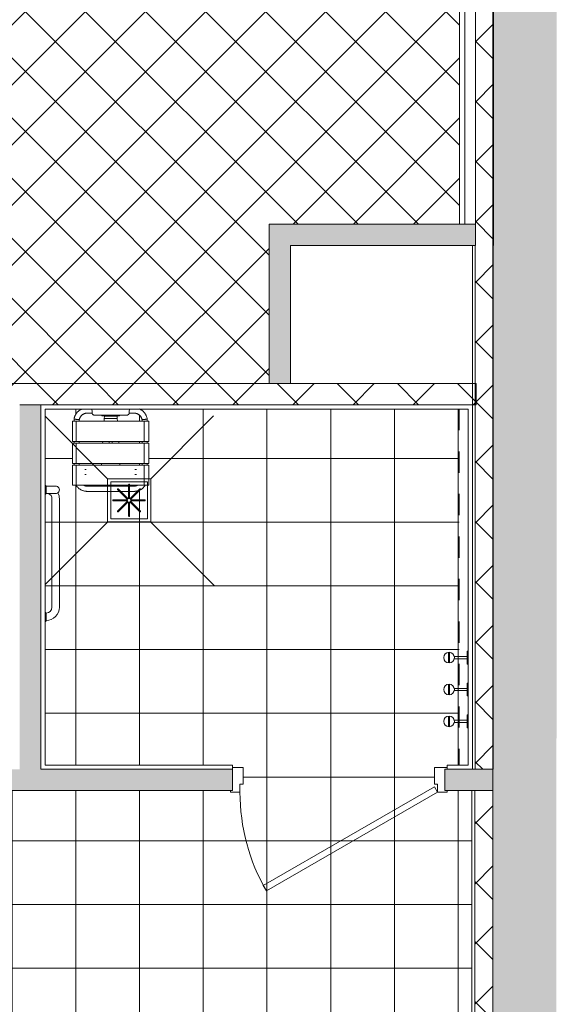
# Model space of a CAD drawing. Header units: metres. Extents: x 82 to 222, y -4 to 154.
# Tile 156 of 214: x 133.92 to 136.45, y 114.82 to 119.46. Entities that reach past the tile are written whole.
import ezdxf

# ---------------------------------------------------------------- set-up
doc = ezdxf.new("R2010")
doc.units = ezdxf.units.M
doc.linetypes.add('Tiret', pattern=[0.0025, 0.00125, -0.00125])
doc.layers.add('A-AREA', color=9, linetype='Tiret', lineweight=5, true_color=0x808080)
doc.layers.add('A-DOOR-FRAM', color=7, linetype='Continuous', lineweight=5, true_color=0x2a2a2a)
for name, color, linetype, lineweight in [('A-AREA-PATT', 7, 'Continuous', 5), ('A-DETL-GENF', 7, 'Continuous', 5), ('A-DOOR', 7, 'Continuous', 5), ('A-WALL', 7, 'Continuous', 5), ('I-FURN', 7, 'Continuous', 5), ('I-WALL', 7, 'Continuous', 5), ('P-SANR-FIXT', 7, 'Continuous', 5)]:
    doc.layers.add(name, color=color, linetype=linetype, lineweight=lineweight)
doc.layers.add('A-WALL-PATT', color=7, linetype='Continuous', true_color=0x2a2a2a)
pattern_1 = [(45, (-65.317, 107.194), (-0.14142136, 0.14142136), []), (135, (-65.317, 107.194), (-0.14142136, -0.14142136), [])]
pattern_2 = [(0, (-65.317, 107.194), (0, 0.3), []), (90, (-65.317, 107.194), (-0.3, 2e-17), [])]

# ---------------------------------------------------------------- blocks, each defined once
blk = doc.blocks.new('Grz_porte 1V recouvrement 30_ - 93x204-4777654-DCE-Plan de reperage des sol- rez de rue-200 - Dépendante 1')
at = {"layer": 'A-DOOR'}
for p, q in [((-0.3554, -0.497), (0.45, -0.032)), ((0.465, -0.058), (0.45, -0.032)), ((0.465, -0.058), (-0.3404, -0.523)), ((-0.3404, -0.523), (-0.3554, -0.497))]:
    blk.add_line(p, q, dxfattribs=at)
blk.add_arc((0.465, -0.058), 0.93, 180, 210, dxfattribs=at)
at = {"layer": 'A-DOOR-FRAM', "color": 7}
for p, q in [((-0.45, 0.058), (-0.5, 0.058)), ((-0.45, -0.02), (-0.45, 0.058)), ((0.51, 0.058), (0.45, 0.058)), ((0.45, 0.058), (0.45, -0.02)), ((-0.465, -0.058), (-0.465, -0.02)), ((-0.465, -0.02), (-0.45, -0.02)), ((0.45, -0.02), (0.465, -0.02)), ((0.465, -0.02), (0.465, -0.058)), ((-0.51, -0.05), (-0.51, -0.058)), ((-0.51, -0.058), (-0.465, -0.058)), ((0.465, -0.058), (0.51, -0.058)), ((0.51, -0.058), (0.51, -0.05))]:
    blk.add_line(p, q, dxfattribs=at)
blk = doc.blocks.new('Grz_patère - Grz_patère-V46-DCE-Plan de reperage des sol- rez de rue-200 - Dépendante 1')
at = {"layer": 'I-FURN'}
for p, q in [((0.005, 0.03), (0, 0.03)), ((0.005, -0.03), (0.005, 0.03)), ((0.0655, 0.005), (0.005, 0.005)), ((0.088, -0.025), (0.088, 0.025)), ((0.092, -0.025), (0.092, 0.025)), ((0, -0.03), (0.005, -0.03)), ((0.005, -0.005), (0.0655, -0.005))]:
    blk.add_line(p, q, dxfattribs=at)
blk.add_circle((0.09, 0), 0.025, dxfattribs=at)
blk = doc.blocks.new('siege rabattable 3D - Type 1-V53-DCE-Plan de reperage des sol- rez de rue-200 - Dépendante 1')
at = {"layer": 'I-FURN'}
for p, q in [((0.015, -0.089), (0.0379, -0.089)), ((0.2122, -0.089), (0.2352, -0.089)), ((-0.055, -0.127), (-0.055, -0.2224)), ((-0.037, -0.127), (-0.0549, -0.127)), ((-0.0474, -0.1175), (-0.0474, -0.127)), ((0.283, -0.127), (-0.037, -0.127)), ((-0.037, -0.127), (-0.037, -0.2224)), ((-0.0226, -0.127), (-0.0226, -0.1197)), ((0.0486, -0.0991), (0.0486, -0.0985)), ((0.0486, -0.0991), (0.2014, -0.0991)), ((0.083, -0.1005), (0.083, -0.1024)), ((0.083, -0.1024), (0.167, -0.1024)), ((0.095, -0.114), (0.0941, -0.127)), ((0.095, -0.114), (0.1556, -0.114)), ((0.0957, -0.1034), (0.1548, -0.1034)), ((0.1565, -0.127), (0.1556, -0.114)), ((0.167, -0.1024), (0.167, -0.1005)), ((0.2014, -0.0985), (0.2014, -0.0991)), ((0.2727, -0.1197), (0.2727, -0.127)), ((0.305, -0.127), (0.283, -0.127)), ((0.283, -0.127), (0.283, -0.2224)), ((0.2975, -0.127), (0.2975, -0.1175)), ((0.305, -0.2224), (0.305, -0.127)), ((-0.055, -0.2305), (-0.055, -0.3259)), ((-0.0549, -0.2224), (-0.037, -0.2224)), ((-0.037, -0.2305), (-0.0549, -0.2305)), ((-0.0474, -0.2224), (-0.0474, -0.2305)), ((-0.037, -0.2224), (0.283, -0.2224)), ((0.283, -0.2305), (-0.037, -0.2305)), ((-0.037, -0.2305), (-0.037, -0.3259)), ((-0.0226, -0.2305), (-0.0226, -0.2224)), ((0.0874, -0.2224), (0.0868, -0.2305)), ((0.1637, -0.2305), (0.1632, -0.2224)), ((0.2727, -0.2224), (0.2727, -0.2305)), ((0.283, -0.2224), (0.305, -0.2224)), ((0.305, -0.2305), (0.283, -0.2305)), ((0.283, -0.2305), (0.283, -0.3259)), ((0.2975, -0.2305), (0.2975, -0.2224)), ((0.305, -0.3259), (0.305, -0.2305)), ((-0.055, -0.3334), (-0.055, -0.4288)), ((-0.0549, -0.3259), (-0.037, -0.3259)), ((-0.037, -0.3334), (-0.0549, -0.3334)), ((-0.0474, -0.3259), (-0.0474, -0.3334)), ((-0.037, -0.3259), (0.283, -0.3259)), ((0.283, -0.3334), (-0.037, -0.3334)), ((-0.037, -0.3334), (-0.037, -0.4288)), ((-0.0226, -0.3334), (-0.0226, -0.3259)), ((0.0102, -0.3538), (0.003, -0.3538)), ((0.0826, -0.3334), (0.0826, -0.3259)), ((0.1679, -0.3259), (0.1679, -0.3334)), ((0.2464, -0.3538), (0.2392, -0.3538)), ((0.2727, -0.3259), (0.2727, -0.3334)), ((0.283, -0.3259), (0.305, -0.3259)), ((0.305, -0.3334), (0.283, -0.3334)), ((0.283, -0.3334), (0.283, -0.4288)), ((0.2975, -0.3334), (0.2975, -0.3259)), ((0.305, -0.4288), (0.305, -0.3334)), ((0.003, -0.3779), (0.0102, -0.3779)), ((0.2392, -0.3779), (0.2464, -0.3779)), ((-0.0549, -0.4288), (-0.037, -0.4288)), ((-0.037, -0.4288), (0.283, -0.4288)), ((0.2356, -0.4325), (0.0145, -0.4325)), ((0.0145, -0.4574), (0.2356, -0.4574)), ((0.283, -0.4288), (0.305, -0.4288))]:
    blk.add_line(p, q, dxfattribs=at)
at = {"layer": 'I-FURN', "flags": 128}
for points in [[(-0.0119, -0.0702), (-0.0142, -0.0713), (-0.0164, -0.0725), (-0.0186, -0.0738), (-0.0207, -0.0752), (-0.0228, -0.0767), (-0.0248, -0.0782), (-0.0267, -0.0798), (-0.0286, -0.0815), (-0.0303, -0.0833), (-0.0321, -0.0852), (-0.0337, -0.0871), (-0.0353, -0.089), (-0.0368, -0.0911), (-0.0382, -0.0932), (-0.0395, -0.0953), (-0.0407, -0.0975), (-0.0419, -0.0998), (-0.0429, -0.1021), (-0.0439, -0.1044), (-0.0448, -0.1068), (-0.0455, -0.1092), (-0.0462, -0.1116), (-0.0468, -0.1141), (-0.0473, -0.1166), (-0.0474, -0.1175)], [(-0.0226, -0.1197), (-0.0223, -0.1182), (-0.0219, -0.1167), (-0.0214, -0.1152), (-0.0209, -0.1138), (-0.0204, -0.1124), (-0.0197, -0.111), (-0.019, -0.1096), (-0.0183, -0.1083), (-0.0175, -0.1069), (-0.0167, -0.1057), (-0.0158, -0.1044), (-0.0149, -0.1032), (-0.0139, -0.102), (-0.0128, -0.1009), (-0.0118, -0.0998), (-0.0106, -0.0988), (-0.0095, -0.0978), (-0.0083, -0.0968), (-0.007, -0.0959), (-0.0058, -0.095), (-0.0044, -0.0942), (-0.0031, -0.0935), (-0.0017, -0.0928), (-0.0004, -0.0922), (0.0011, -0.0916), (0.0025, -0.0911), (0.004, -0.0906), (0.0054, -0.0902), (0.0069, -0.0898), (0.0084, -0.0895), (0.01, -0.0893), (0.0115, -0.0891), (0.013, -0.089), (0.0145, -0.089), (0.015, -0.089)], [(0.2352, -0.089), (0.2367, -0.089), (0.2382, -0.0891), (0.2397, -0.0892), (0.2413, -0.0895), (0.2428, -0.0897), (0.2443, -0.0901), (0.2458, -0.0905), (0.2472, -0.0909), (0.2487, -0.0914), (0.2501, -0.092), (0.2515, -0.0926), (0.2529, -0.0933), (0.2542, -0.094), (0.2555, -0.0948), (0.2568, -0.0957), (0.2581, -0.0966), (0.2593, -0.0975), (0.2604, -0.0985), (0.2616, -0.0995), (0.2627, -0.1006), (0.2637, -0.1017), (0.2647, -0.1029), (0.2657, -0.1041), (0.2666, -0.1053), (0.2674, -0.1066), (0.2682, -0.1079), (0.269, -0.1092), (0.2697, -0.1106), (0.2703, -0.112), (0.2709, -0.1134), (0.2714, -0.1149), (0.2719, -0.1163), (0.2723, -0.1178), (0.2726, -0.1193), (0.2727, -0.1197)], [(0.2975, -0.1175), (0.2971, -0.115), (0.2966, -0.1126), (0.2959, -0.1101), (0.2952, -0.1077), (0.2944, -0.1053), (0.2934, -0.103), (0.2924, -0.1007), (0.2913, -0.0984), (0.2901, -0.0962), (0.2888, -0.094), (0.2874, -0.0919), (0.286, -0.0898), (0.2844, -0.0878), (0.2828, -0.0859), (0.2811, -0.084), (0.2794, -0.0822), (0.2775, -0.0805), (0.2756, -0.0788), (0.2736, -0.0772), (0.2716, -0.0757), (0.2695, -0.0743), (0.2674, -0.073), (0.2652, -0.0717), (0.2629, -0.0706), (0.2606, -0.0695)], [(0.0957, -0.1034), (0.0957, -0.1042), (0.0956, -0.1058), (0.0954, -0.1081), (0.0952, -0.1109), (0.095, -0.114)], [(0.0961, -0.0985), (0.0959, -0.101), (0.0958, -0.1027), (0.0957, -0.1034)], [(0.1548, -0.1034), (0.1548, -0.1027), (0.1547, -0.101), (0.1545, -0.0985)], [(0.1556, -0.114), (0.1554, -0.1109), (0.1552, -0.1081), (0.155, -0.1058), (0.1549, -0.1042), (0.1548, -0.1034)], [(-0.038, -0.4283), (-0.0366, -0.4304), (-0.0352, -0.4324), (-0.0336, -0.4343), (-0.0321, -0.4362), (-0.0304, -0.4381), (-0.0286, -0.4398), (-0.0268, -0.4415), (-0.0249, -0.4431), (-0.023, -0.4447), (-0.021, -0.4461), (-0.0189, -0.4475), (-0.0168, -0.4488), (-0.0147, -0.45), (-0.0125, -0.4512), (-0.0102, -0.4522), (-0.0079, -0.4531), (-0.0056, -0.454), (-0.0032, -0.4547), (-0.0008, -0.4554), (0.0016, -0.456), (0.004, -0.4564), (0.0065, -0.4568), (0.0089, -0.4571), (0.0114, -0.4573), (0.0139, -0.4573), (0.0145, -0.4574)], [(0.0145, -0.4325), (0.0131, -0.4325), (0.0116, -0.4324), (0.0101, -0.4323), (0.0086, -0.4321), (0.0072, -0.4318), (0.0057, -0.4315), (0.0043, -0.4311), (0.0029, -0.4306), (0.0015, -0.4302), (0.0001, -0.4296), (-0.0013, -0.429)], [(0.2518, -0.4288), (0.2504, -0.4294), (0.249, -0.43), (0.2476, -0.4305), (0.2462, -0.431), (0.2448, -0.4314), (0.2433, -0.4317), (0.2419, -0.432), (0.2404, -0.4322), (0.2389, -0.4324), (0.2375, -0.4325), (0.236, -0.4325), (0.2356, -0.4325)], [(0.2356, -0.4574), (0.238, -0.4573), (0.2405, -0.4572), (0.243, -0.4569), (0.2454, -0.4566), (0.2479, -0.4561), (0.2503, -0.4556), (0.2527, -0.4549), (0.2551, -0.4542), (0.2574, -0.4534), (0.2597, -0.4525), (0.262, -0.4514), (0.2642, -0.4503), (0.2664, -0.4492), (0.2685, -0.4479), (0.2706, -0.4465), (0.2726, -0.4451), (0.2745, -0.4436), (0.2764, -0.442), (0.2783, -0.4403), (0.28, -0.4386), (0.2817, -0.4367), (0.2833, -0.4349), (0.2849, -0.4329), (0.2863, -0.4309), (0.2877, -0.4289)]]:
    blk.add_lwpolyline(points, dxfattribs=at)
at = {"layer": 'I-FURN'}
for centre, start, end in [((-0.0026, -0.0843), 9.4726, 20.8401), ((0.2526, -0.0843), 159.1599, 170.5274)]:
    blk.add_arc(centre, 0.0404, start, end, dxfattribs=at)
for points in [[(0.0373, -0.0777), (0.0375, -0.0793), (0.0379, -0.0825), (0.0378, -0.0856), (0.0377, -0.0871)], [(0.2123, -0.0871), (0.2122, -0.0856), (0.2122, -0.0825), (0.2125, -0.0793), (0.2128, -0.0777)], [(-0.0234, -0.1196), (-0.0239, -0.1196), (-0.0253, -0.1194), (-0.0287, -0.1191), (-0.0328, -0.1187), (-0.0372, -0.1183), (-0.0413, -0.118), (-0.0447, -0.1177), (-0.0469, -0.1176), (-0.0474, -0.1175), (-0.0474, -0.1175)], [(0.083, -0.1005), (0.0835, -0.1), (0.084, -0.0993), (0.0846, -0.0985)], [(0.1654, -0.0985), (0.1659, -0.0993), (0.1664, -0.1), (0.167, -0.1005)], [(0.2735, -0.1196), (0.274, -0.1196), (0.2754, -0.1194), (0.2788, -0.1191), (0.2829, -0.1187), (0.2873, -0.1183), (0.2915, -0.118), (0.2948, -0.1177), (0.297, -0.1176), (0.2975, -0.1175), (0.2975, -0.1175)], [(0.1175, -0.2305), (0.1176, -0.2278), (0.1178, -0.2251), (0.118, -0.2224)], [(0.118, -0.2224), (0.1178, -0.2251), (0.1176, -0.2278), (0.1175, -0.2305)], [(0.1326, -0.2224), (0.1328, -0.2251), (0.1329, -0.2278), (0.133, -0.2305)], [(0.133, -0.2305), (0.1329, -0.2278), (0.1328, -0.2251), (0.1326, -0.2224)]]:
    blk.add_open_spline(points, degree=3, dxfattribs=at)
for points, knots in [([(0.0377, -0.0871), (0.0377, -0.0876), (0.0378, -0.0885), (0.038, -0.0899), (0.0383, -0.0909), (0.0386, -0.0917), (0.0388, -0.0923), (0.0391, -0.0929), (0.0395, -0.0936), (0.0403, -0.0947), (0.0413, -0.0956), (0.0421, -0.0963), (0.0426, -0.0966), (0.043, -0.0969), (0.0433, -0.0971), (0.0436, -0.0972), (0.0438, -0.0973), (0.0442, -0.0975), (0.0446, -0.0977), (0.045, -0.0979), (0.0454, -0.098), (0.0457, -0.0981), (0.0461, -0.0981), (0.0465, -0.0982), (0.0473, -0.0983), (0.0481, -0.0984), (0.0486, -0.0985)], [0, 0, 0, 0, 0.071429, 0.142857, 0.214286, 0.25, 0.285714, 0.321429, 0.357143, 0.428571, 0.571429, 0.607143, 0.642857, 0.678571, 0.696429, 0.714286, 0.732143, 0.75, 0.785714, 0.821429, 0.839286, 0.857143, 0.875, 0.892857, 0.928571, 1, 1, 1, 1]), ([(0.2014, -0.0985), (0.202, -0.0984), (0.2027, -0.0983), (0.2035, -0.0982), (0.204, -0.0981), (0.2043, -0.0981), (0.2046, -0.098), (0.205, -0.0979), (0.2055, -0.0977), (0.2059, -0.0975), (0.2062, -0.0973), (0.2065, -0.0972), (0.2067, -0.0971), (0.2071, -0.0969), (0.2075, -0.0966), (0.2079, -0.0963), (0.2088, -0.0956), (0.2096, -0.0948), (0.2103, -0.0939), (0.2106, -0.0934), (0.211, -0.0929), (0.2112, -0.0923), (0.2115, -0.0917), (0.2118, -0.0909), (0.2122, -0.0894), (0.2123, -0.0881), (0.2123, -0.0871)], [0, 0, 0, 0, 0.071429, 0.107143, 0.125, 0.142857, 0.160714, 0.178571, 0.214286, 0.25, 0.267857, 0.285714, 0.303571, 0.321429, 0.357143, 0.392857, 0.428571, 0.571429, 0.607143, 0.642857, 0.678571, 0.714286, 0.75, 0.785714, 0.857143, 1, 1, 1, 1])]:
    blk.add_open_spline(points, degree=3, knots=knots, dxfattribs=at)
blk = doc.blocks.new('OMD_Siphondouche - 80x80-V54-DCE-Plan de reperage des sol- rez de rue-200 - Dépendante 1')
at = {"layer": 'P-SANR-FIXT'}
for p, q in [((-0.1018, 0.1019), (-0.4, 0.4012)), ((0.1018, 0.1019), (0.3949, 0.3961)), ((-0.1019, -0.1017), (-0.1019, 0.1017)), ((-0.1019, 0.1017), (0.1019, 0.1017)), ((0.1019, 0.1017), (0.1019, -0.1017)), ((-0.0866, -0.0865), (-0.0866, 0.0865)), ((-0.0866, 0.0865), (0.0866, 0.0865)), ((-0.0089, 0.0058), (-0.0539, 0.0508)), ((-0.0058, 0.0089), (-0.0508, 0.0539)), ((-0.0022, 0.0104), (-0.0022, 0.074)), ((0.0022, 0.0104), (0.0022, 0.074)), ((0.0058, 0.0089), (0.0508, 0.0539)), ((0.0089, 0.0058), (0.0539, 0.0508)), ((0.0866, 0.0865), (0.0866, -0.0865)), ((-0.0104, 0.0022), (-0.074, 0.0022)), ((0.0104, 0.0022), (0.074, 0.0022)), ((-0.0104, -0.0022), (-0.074, -0.0022)), ((-0.0089, -0.0058), (-0.0539, -0.0508)), ((-0.0058, -0.0089), (-0.0508, -0.0539)), ((-0.0022, -0.0104), (-0.0022, -0.074)), ((0.0022, -0.0104), (0.0022, -0.074)), ((0.0058, -0.0089), (0.0508, -0.0539)), ((0.0089, -0.0058), (0.0539, -0.0508)), ((0.0104, -0.0022), (0.074, -0.0022)), ((0.0866, -0.0865), (-0.0866, -0.0865)), ((-0.1018, -0.1019), (-0.3965, -0.3977)), ((0.1019, -0.1017), (-0.1019, -0.1017)), ((0.1018, -0.1019), (0.3951, -0.3963))]:
    blk.add_line(p, q, dxfattribs=at)
for centre, start, end in [((-0.0523, 0.0523), 44.1511, 225.849), ((0, 0.074), 359.151, 180.849), ((0.0523, 0.0523), 314.151, 135.8489), ((-0.074, 0), 89.151, 270.849), ((-0.0104, 0), 270, 90), ((-0.0074, 0.0074), 225, 45), ((0, 0.0104), 180, 0), ((0.0074, 0.0074), 135, 315), ((0.0104, 0), 90, 270), ((0.074, 0), 269.151, 90.849), ((-0.0074, -0.0074), 315, 135), ((0, -0.0104), 0, 180), ((0.0074, -0.0074), 45, 225), ((-0.0523, -0.0523), 134.1511, 315.849), ((0, -0.074), 179.151, 0.849), ((0.0523, -0.0523), 224.151, 45.849)]:
    blk.add_arc(centre, 0.00219, start, end, dxfattribs=at)
blk = doc.blocks.new('OMD_barre d_appui - Type 1-4236662-DCE-Plan de reperage des sol- rez de rue-200 - Dépendante 1')
at = {"layer": 'P-SANR-FIXT'}
for p, q in [((-0.1902, 0.0744), (-0.1902, 0.1193)), ((-0.1552, 0.0744), (-0.1552, 0.1192)), ((0.38, 0.1369), (-0.13, 0.1369)), ((0.38, 0.1019), (-0.13, 0.1019)), ((-0.1902, 0.0744), (-0.1946, 0.07)), ((-0.1552, 0.0744), (-0.1902, 0.0744)), ((-0.1509, 0.07), (-0.1552, 0.0744)), ((0.4075, 0.0744), (0.4039, 0.07)), ((0.4448, 0.0744), (0.4075, 0.0744)), ((0.4491, 0.07), (0.4448, 0.0744))]:
    blk.add_line(p, q, dxfattribs=at)
for centre, radius, start, end in [((-0.1727, 0.1193), 0.0175, 359.3618, 180), ((-0.13, 0.0743), 0.0625, 90.017, 117.3668), ((-0.13, 0.0744), 0.0275, 89.9739, 156.5493), ((0.38, 0.0744), 0.0625, 360, 90), ((0.38, 0.0744), 0.0275, 0.0003, 90)]:
    blk.add_arc(centre, radius, start, end, dxfattribs=at)

msp = doc.modelspace()

# ---------------------------------------------------------------- hatches: boundary and pattern name
at = {"layer": 'A-AREA-PATT', "true_color": 0x696969}
h = msp.add_hatch(dxfattribs=at)
h.set_pattern_fill('FP_1', color=251, style=0, pattern_type=2)
h.set_pattern_definition(pattern_1)
h.paths.add_polyline_path([(130.5924, 117.699), (132.0224, 117.699), (132.0224, 117.749), (132.1693, 117.749), (132.1693, 117.7456), (135.0933, 117.7465), (135.0933, 118.4964), (135.99, 118.4964), (135.9887, 130.8493), (135.9287, 130.8493), (135.9287, 130.8993), (134.4987, 130.8993), (134.4987, 130.8493), (134.3237, 130.8493), (134.3237, 130.8393), (134.2887, 130.8393), (134.2887, 130.8793), (134.2737, 130.8793), (134.2737, 130.8893), (134.3237, 130.8893), (134.3237, 130.8993), (132.6237, 130.8993), (132.6237, 130.8893), (132.6737, 130.8893), (132.6737, 130.8793), (132.6587, 130.8793), (132.6587, 130.8393), (132.6237, 130.8393), (132.6237, 130.8493), (132.5021, 130.8493), (130.0837, 130.7215), (130.0839, 130.7176), (130.07, 130.7166), (130.0714, 130.6893), (130.0522, 130.6698), (129.964, 130.6652), (129.956, 130.675), (129.9628, 130.6825), (129.9683, 130.6775), (130.0503, 130.6837), (130.0592, 130.6936), (130.058, 130.7162), (130.044, 130.716), (130.0437, 130.7205), (128.6203, 130.6459), (128.6188, 130.6494), (127.7014, 130.6013), (127.7014, 130.5963), (127.6877, 130.5952), (127.6909, 130.5711), (127.7008, 130.5622), (127.7827, 130.5685), (127.7865, 130.5715), (127.7935, 130.5625), (127.7846, 130.5546), (127.6965, 130.55), (127.677, 130.5692), (127.6757, 130.595), (127.6616, 130.5958), (127.6614, 130.5992), (125.6242, 130.4925), (125.6229, 130.4888), (125.5862, 130.4889), (123.3447, 130.6056), (123.3445, 130.6014), (123.3305, 130.6019), (123.329, 130.5745), (123.3068, 130.5573), (123.2197, 130.5618), (123.2114, 130.5711), (123.2216, 130.5777), (123.2254, 130.5735), (123.3068, 130.5706), (123.3173, 130.5801), (123.3173, 130.6028), (123.3046, 130.6056), (123.3045, 130.6085), (121.1642, 130.7206), (121.1639, 130.7157), (121.1499, 130.7162), (121.1501, 130.6923), (121.1595, 130.6818), (121.2419, 130.6797), (121.2452, 130.6826), (121.253, 130.6736), (121.241, 130.6655), (121.1539, 130.6701), (121.1367, 130.6923), (121.1365, 130.7171), (121.124, 130.7177), (121.124, 130.7228), (119.0825, 130.8295), (118.4184, 130.8295), (118.4184, 130.8195), (118.3834, 130.8195), (118.3834, 130.8595), (118.3684, 130.8595), (118.3684, 130.8695), (118.4184, 130.8695), (118.4184, 130.8795), (116.7184, 130.8795), (116.7184, 130.8695), (116.7684, 130.8695), (116.7684, 130.8595), (116.7534, 130.8595), (116.7534, 130.8195), (116.7184, 130.8195), (116.7184, 130.8295), (116.5334, 130.8295), (116.5334, 130.8795), (115.1034, 130.8795), (115.1034, 130.8295), (115.028, 130.8295), (115.0283, 117.7409), (120.7518, 117.7429), (120.7533, 119.3234), (121.9758, 119.3234), (121.9761, 119.2734), (125.5924, 119.2734), (125.5924, 119.2784), (125.6064, 119.2784), (125.6064, 119.3061), (125.6264, 119.3244), (125.7159, 119.3234), (125.7237, 119.3156), (125.7149, 119.3075), (125.7099, 119.3124), (125.6281, 119.3108), (125.6184, 119.3011), (125.6184, 119.2784), (125.6324, 119.2784), (125.6324, 119.2734), (129.0074, 119.2734), (129.008, 119.3234), (130.5202, 119.3234), (130.5205, 117.749), (130.5924, 117.749), (130.5924, 117.7452)])
h.paths.add_polyline_path([(119.0715, 119.8675), (119.0198, 119.9534), (119.031, 119.9615), (119.0714, 119.9454), (119.0705, 120.9897), (119.0302, 120.9735), (119.019, 120.9816), (119.0706, 121.0675), (119.1315, 121.0676), (119.1325, 121.0661), (119.1832, 120.9818), (119.1729, 120.9741), (119.1316, 120.9897), (119.1325, 119.9454), (119.1737, 119.9611), (119.184, 119.9535), (119.13, 119.8676), (119.0756, 119.8675)])
h.paths.add_polyline_path([(119.0755, 121.1175), (119.0746, 121.1175), (119.0696, 121.1191), (119.0188, 121.2034), (119.03, 121.2115), (119.0705, 121.1954), (119.0686, 122.2393), (119.0293, 122.2235), (119.018, 122.2316), (119.0697, 122.3175), (119.1315, 122.3161), (119.1822, 122.2318), (119.1719, 122.2241), (119.1307, 122.2397), (119.1325, 121.1958), (119.1727, 121.2111), (119.183, 121.2035), (119.129, 121.1176), (119.0756, 121.1175)])
h.paths.add_polyline_path([(119.0755, 122.3675), (119.0686, 122.3691), (119.0179, 122.4534), (119.0291, 122.4615), (119.0695, 122.4454), (119.0686, 123.4897), (119.0283, 123.4735), (119.0171, 123.4816), (119.0687, 123.5675), (119.1306, 123.5661), (119.1813, 123.4818), (119.171, 123.4741), (119.1297, 123.4897), (119.1306, 122.4454), (119.1717, 122.4611), (119.1821, 122.4535), (119.1281, 122.3676), (119.1079, 122.3676)])
h.paths.add_polyline_path([(115.1148, 123.5106), (115.0289, 123.5646), (115.0304, 123.624), (115.1147, 123.6748), (115.1228, 123.6636), (115.1067, 123.6232), (116.151, 123.624), (116.1348, 123.6643), (116.1429, 123.6756), (116.2288, 123.624), (116.2288, 123.563), (116.1431, 123.5114), (116.1354, 123.5217), (116.151, 123.563), (115.1067, 123.5621), (115.1224, 123.5209)])
h.paths.add_polyline_path([(116.4648, 123.5115), (116.3789, 123.5655), (116.3804, 123.6249), (116.4647, 123.6757), (116.4728, 123.6645), (116.4567, 123.624), (117.501, 123.6249), (117.4848, 123.6652), (117.4929, 123.6765), (117.5788, 123.6248), (117.5774, 123.563), (117.4931, 123.5123), (117.4854, 123.5226), (117.501, 123.5638), (116.4567, 123.563), (116.4724, 123.5218)])
h.paths.add_polyline_path([(117.8148, 123.5124), (117.7289, 123.5664), (117.7304, 123.6258), (117.8147, 123.6766), (117.8228, 123.6654), (117.8067, 123.625), (118.851, 123.6258), (118.8348, 123.6662), (118.8429, 123.6774), (118.9288, 123.6258), (118.9288, 123.5648), (118.8431, 123.5132), (118.8354, 123.5235), (118.851, 123.5648), (117.8071, 123.563), (117.8224, 123.5227)])
h.paths.add_polyline_path([(119.0736, 123.6275), (119.0727, 123.6275), (119.0677, 123.6291), (119.0169, 123.7134), (119.0282, 123.7215), (119.0686, 123.7054), (119.0677, 124.7497), (119.0274, 124.7335), (119.0162, 124.7416), (119.0678, 124.8275), (119.1296, 124.8261), (119.1804, 124.7418), (119.17, 124.7341), (119.1288, 124.7497), (119.1306, 123.7058), (119.1708, 123.7211), (119.1812, 123.7135), (119.1272, 123.6276), (119.0746, 123.6275)])
h.paths.add_polyline_path([(119.0736, 124.8775), (119.0668, 124.8791), (119.016, 124.9634), (119.0272, 124.9715), (119.0676, 124.9554), (119.0658, 125.9993), (119.0264, 125.9835), (119.0152, 125.9916), (119.0668, 126.0775), (119.1277, 126.0776), (119.1287, 126.0761), (119.1794, 125.9918), (119.1691, 125.9841), (119.1278, 125.9997), (119.1296, 124.9558), (119.1699, 124.9711), (119.1802, 124.9635), (119.1262, 124.8776), (119.1079, 124.8776)])
h.paths.add_polyline_path([(119.0717, 126.1275), (119.0708, 126.1275), (119.0658, 126.1291), (119.015, 126.2134), (119.0263, 126.2215), (119.0667, 126.2054), (119.0658, 127.2497), (119.0255, 127.2335), (119.0142, 127.2416), (119.0659, 127.3275), (119.1277, 127.3261), (119.1785, 127.2418), (119.1681, 127.2341), (119.1269, 127.2497), (119.1287, 126.2058), (119.1689, 126.2211), (119.1792, 126.2135), (119.1252, 126.1276), (119.0718, 126.1275)])
at = {"layer": 'A-AREA-PATT'}
h = msp.add_hatch(dxfattribs=at)
h.set_pattern_fill('FP_13', color=256, style=0, pattern_type=2)
h.set_pattern_definition(pattern_2)
h.paths.add_polyline_path([(135.8712, 115.8806), (135.8712, 115.9386), (135.9312, 115.9406), (135.9312, 115.9506), (135.9884, 115.9506), (135.9884, 117.6265), (134.4825, 117.6249), (134.5057, 117.6082), (134.5146, 117.5941), (134.52, 117.5786), (134.5223, 117.5691), (134.5274, 117.5691), (134.5267, 117.4738), (134.52, 117.4737), (134.5223, 117.4656), (134.5274, 117.4656), (134.5267, 117.3703), (134.52, 117.3702), (134.5224, 117.3628), (134.5274, 117.3628), (134.5268, 117.2674), (134.5075, 117.2653), (134.499, 117.2559), (134.4885, 117.2498), (134.4741, 117.242), (134.4581, 117.2388), (134.2362, 117.2404), (134.2133, 117.2434), (134.2053, 117.2494), (134.2011, 117.2516), (134.1922, 117.2598), (134.1881, 117.2673), (134.1676, 117.2673), (134.1683, 117.3627), (134.175, 117.3627), (134.173, 117.3702), (134.1675, 117.3702), (134.1683, 117.4656), (134.175, 117.4656), (134.1729, 117.4737), (134.1675, 117.4737), (134.1683, 117.5691), (134.175, 117.5691), (134.1767, 117.582), (134.1822, 117.5996), (134.1875, 117.605), (134.1969, 117.6171), (134.2095, 117.6261), (134.0393, 117.626), (134.0393, 115.9506), (134.9212, 115.9506), (134.9212, 115.9386), (134.9712, 115.9378), (134.9712, 115.8806), (135.5778, 115.8806)])
h.paths.add_polyline_path([(134.237, 117.2619), (134.237, 117.2631), (134.2365, 117.2619)])
h.paths.add_polyline_path([(134.4581, 117.2632), (134.4674, 117.2674), (134.2278, 117.266), (134.237, 117.2635), (134.4581, 117.2636)])
h.paths.add_polyline_path([(134.1999, 117.3627), (134.3051, 117.3627), (134.3051, 117.3702), (134.1999, 117.3702), (134.1999, 117.3627)])
h.paths.add_polyline_path([(134.3904, 117.3627), (134.4952, 117.3628), (134.4952, 117.3703), (134.3904, 117.3702), (134.3904, 117.3628)])
h.paths.add_polyline_path([(134.1998, 117.4656), (134.3093, 117.4656), (134.3099, 117.4737), (134.1998, 117.4737), (134.1998, 117.4656)])
h.paths.add_polyline_path([(134.3455, 117.4656), (134.3553, 117.4656), (134.3544, 117.4737), (134.3406, 117.4737), (134.3411, 117.4656), (134.3455, 117.4656)])
h.paths.add_polyline_path([(134.3862, 117.4656), (134.4952, 117.4656), (134.4952, 117.4738), (134.3856, 117.4737), (134.3862, 117.4656)])
h.paths.add_polyline_path([(134.1998, 117.5691), (134.3165, 117.5691), (134.3174, 117.5936), (134.3054, 117.5956), (134.3054, 117.597), (134.2659, 117.5989), (134.2612, 117.6038), (134.2597, 117.6075), (134.2314, 117.6057), (134.2189, 117.6019), (134.2053, 117.5884), (134.1998, 117.5764), (134.1998, 117.5691)])
h.paths.add_polyline_path([(134.3789, 117.5691), (134.4952, 117.5691), (134.4937, 117.5796), (134.484, 117.5955), (134.4721, 117.6038), (134.4576, 117.6076), (134.4345, 117.6062), (134.4307, 117.6001), (134.4239, 117.597), (134.3894, 117.5956), (134.3878, 117.5937), (134.3773, 117.5919), (134.3789, 117.5691)])
h.paths.add_polyline_path([(134.4952, 117.5764), (134.4956, 117.5782), (134.4952, 117.5765)])
h.paths.add_polyline_path([(134.2374, 117.6075), (134.2373, 117.6088), (134.2314, 117.6084)])
h = msp.add_hatch(dxfattribs=at)
h.set_pattern_fill('FP_13', color=256, style=0, pattern_type=2)
h.set_pattern_definition(pattern_2)
h.paths.add_polyline_path([(135.9852, 111.3865), (136.0471, 111.3865), (136.0471, 115.8306), (135.9312, 115.8306), (135.9312, 115.8226), (135.8862, 115.8226), (135.8862, 115.8606), (135.8712, 115.8606), (135.8712, 115.8806), (134.9712, 115.8806), (134.9712, 115.8606), (134.9562, 115.8606), (134.9562, 115.8226), (134.9112, 115.8226), (134.9112, 115.8306), (133.7893, 115.8306), (133.7893, 115.8226), (133.7443, 115.8226), (133.7443, 115.8506), (133.7293, 115.8506), (133.7293, 115.8806), (132.9593, 115.8806), (132.9593, 115.8506), (132.9443, 115.8506), (132.9443, 115.8226), (132.8993, 115.8226), (132.8993, 115.8306), (132.1773, 115.8306), (132.1773, 115.7892), (132.1393, 115.7892), (132.1393, 115.7742), (132.1193, 115.7742), (132.1193, 114.8742), (132.1393, 114.8742), (132.1393, 114.8592), (132.1773, 114.8592), (132.1773, 114.8142), (132.1693, 114.8142), (132.1693, 113.8207), (134.2149, 113.8207), (134.2149, 114.3807), (134.3149, 114.3807), (134.3149, 113.1807), (134.2149, 113.1807), (134.2149, 113.2634), (132.1693, 113.2634), (132.1693, 111.884), (133.8127, 111.8854), (133.8139, 111.746), (135.6869, 111.7465), (135.6875, 114.0459), (136.0475, 114.0458), (136.0469, 111.7458), (135.9851, 111.7458), (135.9852, 111.3865)])
at = {"layer": 'A-DETL-GENF', "true_color": 0x808080}
h = msp.add_hatch(dxfattribs=at)
h.set_pattern_fill('FP_1', color=8, style=0, pattern_type=2)
h.set_pattern_definition(pattern_1)
h.paths.add_polyline_path([(115.0283, 117.7415), (120.7518, 117.7452), (120.7533, 119.3234), (130.527, 119.3215), (130.5274, 117.749), (130.5324, 117.749), (130.5324, 117.7452), (132.0824, 117.7465), (132.0824, 117.749), (132.1693, 117.749), (132.1693, 117.7456), (135.0933, 117.7465), (135.0933, 118.4964), (135.99, 118.4964), (135.9887, 130.8493), (135.9637, 130.8493), (135.9637, 130.9493), (136.15, 130.9493), (136.1507, 133.8136), (134.4237, 133.8136), (134.4237, 130.9493), (134.4637, 130.9493), (134.4637, 130.8493), (132.5021, 130.8493), (125.5862, 130.4889), (119.0861, 130.8295), (116.5684, 130.8295), (116.5684, 130.9295), (116.6184, 130.9295), (116.6184, 134.2589), (114.8647, 134.2585), (114.8655, 130.9295), (115.0684, 130.9295), (115.0684, 130.8295), (115.028, 130.8295), (115.0283, 117.7416)])
h.paths.add_polyline_path([(119.0756, 119.8675), (119.0765, 119.8675), (119.0765, 119.8675)])
h.paths.add_polyline_path([(119.1325, 119.9454), (119.1325, 119.9454), (119.1325, 119.9454)])
h.paths.add_polyline_path([(119.0746, 122.3675), (119.0746, 122.3675), (119.0746, 122.3676)])
h.paths.add_polyline_path([(115.0337, 123.5621), (115.0337, 123.5621), (115.0289, 123.5621)])
h.paths.add_polyline_path([(115.0462, 123.5621), (115.0462, 123.5621), (115.0363, 123.5621)])
h.paths.add_polyline_path([(117.7337, 123.5639), (117.7337, 123.5639), (117.7289, 123.5639)])
h.paths.add_polyline_path([(125.6053, 130.588), (128.6838, 130.7494), (128.6838, 133.5327), (127.6538, 133.5327), (127.6538, 134.2615), (125.5538, 134.261), (125.5538, 130.5907), (125.5981, 130.5884)])
h.paths.add_polyline_path([(125.4538, 130.596), (125.4538, 134.261), (123.353, 134.2605), (123.353, 133.5327), (122.3264, 133.5327), (122.3264, 130.7599), (125.4213, 130.5977)])
h.paths.add_polyline_path([(128.7838, 130.7546), (132.5138, 130.9501), (132.5166, 133.4172), (131.5225, 133.4172), (131.5225, 134.2624), (128.7838, 134.2618), (128.7838, 130.7722)])
h.paths.add_polyline_path([(122.2264, 130.7651), (122.2264, 134.2602), (119.5222, 134.2594), (119.5222, 133.4238), (118.5184, 133.4238), (118.5184, 130.9295), (119.1079, 130.9285), (122.0882, 130.7724)])
at = {"layer": 'A-WALL-PATT'}
h = msp.add_hatch(color=256, dxfattribs=at)
h.paths.add_polyline_path([(136.1451, 111.0892), (136.4451, 111.0893), (136.4494, 132.2266), (136.1504, 132.2267), (136.1451, 111.0893)])
h.paths.add_polyline_path([(136.4507, 133.8136), (136.4508, 134.391), (136.1509, 134.3909), (136.1507, 133.8136)])
at = {"layer": 'A-WALL-PATT', "lineweight": 5, "true_color": 0x7e7e7e}
h = msp.add_hatch(dxfattribs=at)
h.set_pattern_fill('FP_1', color=8, style=0, pattern_type=2)
h.set_pattern_definition(pattern_1)
h.paths.add_polyline_path([(136.15, 118.3964), (136.15, 130.8493), (136.065, 130.8493), (136.065, 118.3964), (136.1483, 118.3964)])
at = {"layer": 'A-WALL-PATT', "true_color": 0xc0c0c0}
for points in [[(135.0933, 117.7463), (135.1933, 117.7463), (135.1933, 118.4964), (135.0933, 118.4964), (135.0933, 118.3411)], [(136.065, 118.3964), (136.0633, 118.4964), (135.1933, 118.4964), (135.1933, 118.3964), (136.0633, 118.3964)], [(134.0193, 115.9306), (134.0193, 117.646), (133.9193, 117.646), (133.9193, 115.9306)]]:
    msp.add_hatch(color=9, dxfattribs=at).paths.add_polyline_path(points)
at = {"layer": 'A-WALL-PATT', "lineweight": 5, "true_color": 0x7e7e7e}
h = msp.add_hatch(dxfattribs=at)
h.set_pattern_fill('FP_1', color=8, style=0, pattern_type=2)
h.set_pattern_definition(pattern_1)
h.paths.add_polyline_path([(136.1483, 115.9306), (136.1483, 118.3964), (136.0633, 118.3964), (136.0633, 115.9306), (136.1463, 115.9306)])
at = {"layer": 'A-WALL-PATT', "lineweight": 5}
h = msp.add_hatch(dxfattribs=at)
h.set_pattern_fill('FP_1', style=0, pattern_type=2)
h.set_pattern_definition(pattern_1)
h.paths.add_polyline_path([(132.1693, 117.6456), (136.0683, 117.6465), (136.0683, 117.7465), (132.1693, 117.7456), (132.1693, 117.646)])
at = {"layer": 'A-WALL-PATT', "true_color": 0xc0c0c0}
h = msp.add_hatch(color=9, dxfattribs=at)
h.paths.add_polyline_path([(135.9212, 115.8306), (136.1462, 115.8306), (136.1462, 115.9306), (135.9212, 115.9306)])
h.paths.add_polyline_path([(133.7793, 115.8306), (134.9212, 115.8306), (134.9212, 115.9306), (133.7793, 115.9306)])
h.paths.add_polyline_path([(132.1693, 115.8306), (132.9093, 115.8306), (132.9093, 115.9306), (132.1693, 115.9306)])
at = {"layer": 'A-WALL-PATT', "lineweight": 5, "true_color": 0x7e7e7e}
h = msp.add_hatch(dxfattribs=at)
h.set_pattern_fill('FP_1', color=8, style=0, pattern_type=2)
h.set_pattern_definition(pattern_1)
h.paths.add_polyline_path([(136.0601, 111.3865), (136.1451, 111.3865), (136.1462, 115.8306), (136.0612, 115.8306), (136.0603, 111.871)])

# ---------------------------------------------------------------- linework, layer by layer
at = {"layer": 'A-AREA'}
msp.add_line((135.9884, 117.6265), (135.9884, 115.9506), dxfattribs=at)
at = {"layer": 'A-WALL', "lineweight": 9}
for p, q in [((136.015, 130.8493), (136.015, 118.4964)), ((136.065, 130.8493), (136.065, 118.3964)), ((136.065, 118.4964), (135.99, 118.4964)), ((136.065, 118.3964), (136.0503, 118.3964)), ((136.0633, 118.3964), (136.0633, 115.9306)), ((135.1933, 117.7463), (135.0933, 117.7463)), ((134.0193, 117.646), (133.9193, 117.646)), ((136.1463, 115.9306), (136.0503, 115.9306)), ((136.1462, 115.8306), (136.0482, 115.8306)), ((136.0612, 115.8306), (136.0601, 111.3865))]:
    msp.add_line(p, q, dxfattribs=at)
at = {"layer": 'A-WALL', "lineweight": 20}
for p, q in [((136.15, 130.8493), (136.1463, 115.9306)), ((136.1462, 115.8306), (136.1451, 111.3865))]:
    msp.add_line(p, q, dxfattribs=at)
at = {"layer": 'I-WALL', "lineweight": 20}
for p, q in [((135.99, 118.4964), (135.99, 130.8493)), ((136.15, 130.8493), (136.15, 118.3964)), ((135.0933, 117.7463), (135.0933, 118.4964)), ((135.0933, 118.4964), (135.99, 118.4964)), ((135.1933, 117.7463), (135.1933, 118.3964)), ((136.0503, 118.3964), (135.1933, 118.3964)), ((136.0503, 115.9306), (136.0503, 118.3964)), ((136.15, 118.3964), (136.1483, 118.3964)), ((136.1483, 118.3964), (136.1483, 115.9306)), ((132.1693, 117.7456), (135.0933, 117.7463)), ((135.1933, 117.7463), (136.0683, 117.7465)), ((136.0683, 117.6465), (136.0683, 117.7465)), ((134.0193, 117.646), (136.0683, 117.6465)), ((134.0193, 117.646), (134.0193, 115.9306)), ((136.0503, 117.6465), (136.0503, 115.9306)), ((136.0303, 117.6265), (134.0393, 117.626)), ((134.0393, 117.626), (134.0393, 115.9506)), ((136.0303, 115.9506), (136.0303, 117.6265)), ((134.9212, 115.9306), (134.0193, 115.9306)), ((134.9212, 115.9506), (134.0393, 115.9506)), ((134.9212, 115.8306), (134.9212, 115.9506)), ((136.0503, 115.9306), (135.9212, 115.9306)), ((135.9212, 115.8306), (135.9212, 115.9306)), ((135.9312, 115.9506), (136.0303, 115.9506)), ((135.9312, 115.9506), (135.9312, 115.9306)), ((136.1462, 115.8306), (136.1463, 115.9306)), ((136.1483, 115.9306), (136.1463, 115.9306)), ((133.7793, 115.8306), (134.9212, 115.8306)), ((135.9212, 115.8306), (136.0482, 115.8306)), ((136.0471, 111.3865), (136.0482, 115.8306))]:
    msp.add_line(p, q, dxfattribs=at)

# ---------------------------------------------------------------- block references
at = {"layer": 'A-DOOR-FRAM', "color": 7}
msp.add_blockref('Grz_porte 1V recouvrement 30_ - 93x204-4777654-DCE-Plan de reperage des sol- rez de rue-200 - Dépendante 1', (135.4212, 115.8806), dxfattribs=at)
at = {"layer": 'I-FURN'}
for name, p, rotation in [('siege rabattable 3D - Type 1-V53-DCE-Plan de reperage des sol- rez de rue-200 - Dépendante 1', (134.2224, 117.6961), 0.0135285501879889), ('Grz_patère - Grz_patère-V46-DCE-Plan de reperage des sol- rez de rue-200 - Dépendante 1', (136.0303, 116.4561), 180), ('Grz_patère - Grz_patère-V46-DCE-Plan de reperage des sol- rez de rue-200 - Dépendante 1', (136.0303, 116.3061), 180), ('Grz_patère - Grz_patère-V46-DCE-Plan de reperage des sol- rez de rue-200 - Dépendante 1', (136.0303, 116.1561), 180)]:
    msp.add_blockref(name, p, dxfattribs=dict(at, rotation=rotation))
at = {"layer": 'P-SANR-FIXT'}
for name, p, rotation in [('OMD_Siphondouche - 80x80-V54-DCE-Plan de reperage des sol- rez de rue-200 - Dépendante 1', (134.4342, 117.1964), 179.986471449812), ('OMD_barre d_appui - Type 1-4236662-DCE-Plan de reperage des sol- rez de rue-200 - Dépendante 1', (133.9693, 117.0735), 270.0000000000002)]:
    msp.add_blockref(name, p, dxfattribs=dict(at, rotation=rotation))

doc.saveas('drawing.dxf')
